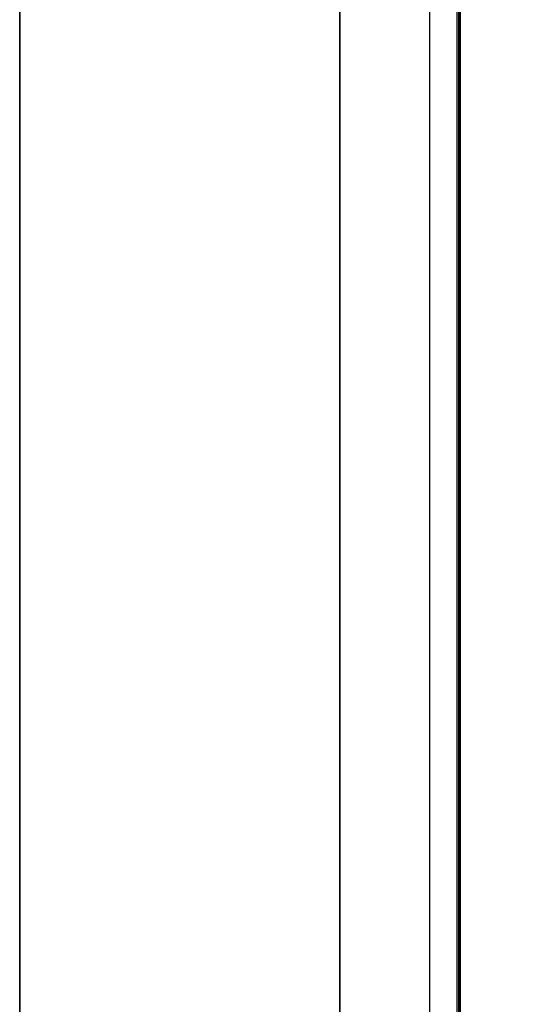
# Model space of a CAD drawing. Header units: millimetres. Extents: x -15 to 7, y 1 to 148.
# Tile 155 of 256: x -7.85 to -6.58, y 36.81 to 39.21. Entities that reach past the tile are written whole.
import ezdxf

# ---------------------------------------------------------------- set-up
doc = ezdxf.new("R2010")
doc.units = ezdxf.units.MM
doc.header["$MEASUREMENT"] = 0
doc.layers.add('Default', color=7, linetype='Continuous', true_color=0x000000)

msp = doc.modelspace()

# ---------------------------------------------------------------- linework, layer by layer
at = {"layer": 'Default', "color": 254, "true_color": 0xcad1ee}
for points in [[(-7.845, 139.9844), (-7.845, 12.8793)], [(-7.845, 8.202), (-7.845, 103.3467)], [(-7.0659, 103.3467), (-7.0659, 8.202)], [(-6.8472, 10.8888), (-6.8472, 101.1419)], [(-6.8472, 10.8888), (-6.8472, 101.1419)], [(-6.8472, 10.8888), (-6.8472, 101.1419)], [(-6.7815, 101.1419), (-6.7815, 10.8888)], [(-6.7815, 101.1419), (-6.7815, 10.8888)], [(-6.7771, 101.1419), (-6.7771, 10.8888)], [(-6.7771, 101.1419), (-6.7771, 10.8888)], [(-6.7728, 101.1419), (-6.7728, 10.8888)], [(-6.7728, 10.8888), (-6.7728, 101.1419)], [(-7.845, 69.827), (-7.845, 8.2414)], [(-7.0659, 8.2414), (-7.0659, 69.0485)]]:
    msp.add_lwpolyline(points, dxfattribs=at)
at = {"layer": 'Default', "color": 254, "true_color": 0xcad1ee, "extrusion": (0, 1, 0)}
for points in [[(7.845, -106.7865), (7.8448, -106.8039), (7.8442, -106.8215), (7.8433, -106.8392), (7.8419, -106.857), (7.8401, -106.875), (7.8379, -106.893), (7.8352, -106.9111), (7.8321, -106.9293), (7.8286, -106.9476), (7.8246, -106.9659), (7.8202, -106.9842), (7.8153, -107.0025), (7.8099, -107.0208), (7.8041, -107.0391), (7.7978, -107.0573), (7.791, -107.0755), (7.7837, -107.0936), (7.7759, -107.1116), (7.7677, -107.1295), (7.759, -107.1473), (7.7498, -107.1649), (7.7402, -107.1824), (7.7301, -107.1996), (7.7195, -107.2167), (7.7085, -107.2335), (7.697, -107.2501), (7.6851, -107.2664), (7.6727, -107.2824), (7.66, -107.2982), (7.6468, -107.3136), (7.6332, -107.3287), (7.6192, -107.3435), (7.6049, -107.3579), (7.5902, -107.3719), (7.5752, -107.3856), (7.5598, -107.3989), (7.5441, -107.4117), (7.5281, -107.4241), (7.5119, -107.4361), (7.4953, -107.4477), (7.4786, -107.4588), (7.4616, -107.4695), (7.4443, -107.4797), (7.4269, -107.4894), (7.4094, -107.4987), (7.3916, -107.5075), (7.3737, -107.5158), (7.3558, -107.5237), (7.3377, -107.531), (7.3195, -107.5379), (7.3013, -107.5443), (7.283, -107.5503), (7.2647, -107.5557), (7.2464, -107.5607), (7.228, -107.5653), (7.2097, -107.5693), (7.1915, -107.573), (7.1733, -107.5761), (7.1551, -107.5789), (7.1371, -107.5812), (7.1191, -107.583), (7.1013, -107.5845), (7.0835, -107.5856), (7.0659, -107.5862)], [(4.1497, -107.6626), (7.0659, -107.5862)]]:
    msp.add_lwpolyline(points, dxfattribs=at)

doc.saveas('drawing.dxf')
